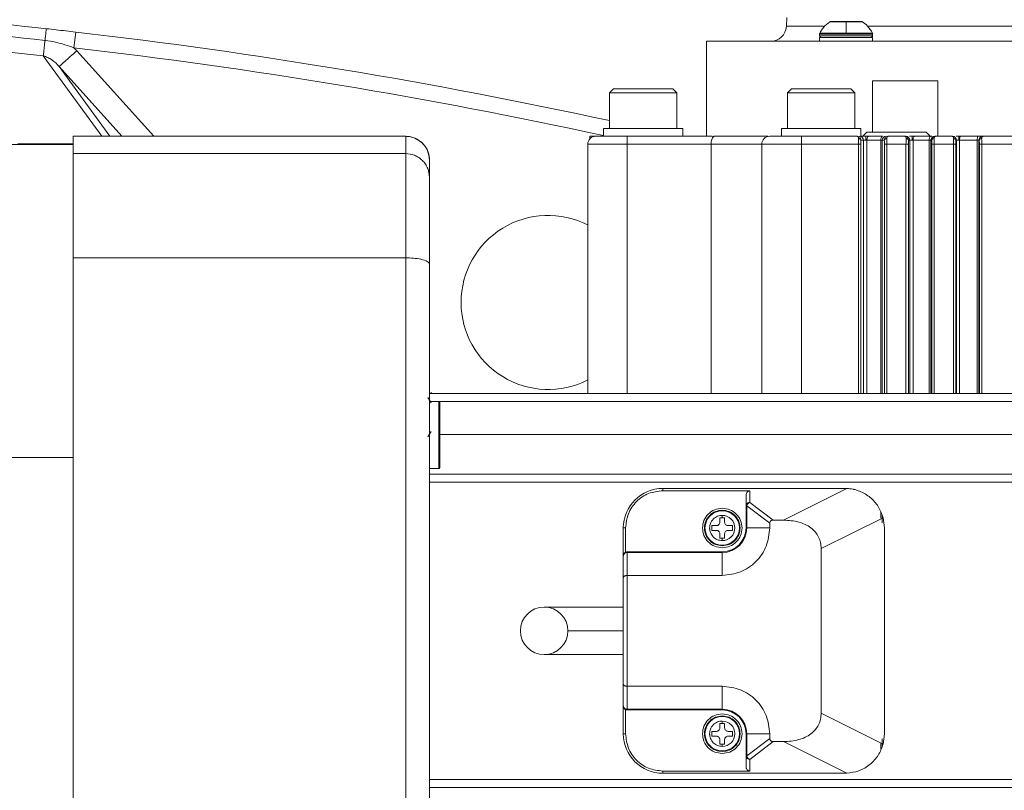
# Model space of a CAD drawing. Header units: millimetres. Extents: x 35469 to 44263, y -24881 to -16268.
# Tile 25 of 231: x 38617 to 38742, y -21928 to -21831. Entities that reach past the tile are written whole.
import ezdxf

# ---------------------------------------------------------------- set-up
doc = ezdxf.new("R2010")
doc.units = ezdxf.units.MM
doc.header["$LTSCALE"] = 0.3175
doc.layers.add('1轮廓实线层', color=7, linetype='Continuous', lineweight=18)
doc.layers.add('7标注层', color=4, linetype='Continuous', lineweight=13)
doc.styles.add('标准汉字', font='gbenor.shx', dxfattribs={"bigfont": 'gbcbig.shx'})
doc.dimstyles.new('M1：18', dxfattribs={"dimscale": 18, "dimtxt": 3.5, "dimasz": 2.5, "dimexe": 2, "dimexo": 0, "dimgap": 1.5, "dimtad": 1, "dimdec": 1, "dimdsep": 46, "dimtxsty": '标准汉字', "dimcen": 5, "dimdle": 5, "dimclrd": 1, "dimclre": 1, "dimclrt": 256, "dimadec": 4, "dimazin": 2, "dimtfac": 1, "dimtdec": 1, "dimtmove": 0, "dimatfit": 3, "dimfxl": 1, "dimtolj": 1, "dimarcsym": 0})

# ---------------------------------------------------------------- blocks, each defined once
blk = doc.blocks.new('*D47')
at = {"layer": '7标注层', "color": 1, "lineweight": -2, "ltscale": 18, "transparency": 16777216}
blk.add_line((40133.94, -21590.74), (40484.69, -21492.38), dxfattribs=at)
at = {"layer": '7标注层', "color": 1, "transparency": 16777216}
blk.add_solid([(40486.71, -21499.6), (40482.66, -21485.16), (40528.02, -21480.23)], dxfattribs=at)
at = {"layer": 'Defpoints', "color": 0, "transparency": 16777216}
for p in [(40528.02, -21480.23), (38543.98, -22036.57)]:
    blk.add_point(p, dxfattribs=at)
at = {"layer": '7标注层', "transparency": 16777216, "insert": (40227.57, -21503.73), "char_height": 63, "attachment_point": 5, "rotation": 15.664, "style": '标准汉字'}
blk.add_mtext('\\A1;R2060', dxfattribs=at)

msp = doc.modelspace()

# ---------------------------------------------------------------- linework, layer by layer
at = {"layer": '1轮廓实线层', "ltscale": 18}
for p, q in [((38714.14, -21830.577), (38714.082, -21831.684)), ((38719.634, -21831.087), (38721.633, -21831.087)), ((38720.293, -21831.014), (38720.293, -21831.087)), ((38721.633, -21831.087), (38721.633, -21831.109)), ((38721.633, -21831.087), (38723.632, -21831.087)), ((38718.787, -21831.684), (38714.082, -21831.684)), ((38719.584, -21831.109), (38721.633, -21831.109)), ((38721.633, -21831.109), (38721.633, -21832.551)), ((38721.633, -21831.109), (38723.682, -21831.109)), ((38783.665, -21831.684), (38724.354, -21831.684)), ((38624.066, -21834.392), (38624.297, -21832.406)), ((38703.983, -21833.577), (38703.983, -21845.582)), ((38718.283, -21832.676), (38718.283, -21832.879)), ((38724.983, -21832.676), (38718.283, -21832.676)), ((38718.283, -21832.879), (38721.633, -21832.879)), ((38718.283, -21833.076), (38718.283, -21833.581)), ((38718.29, -21832.612), (38724.976, -21832.612)), ((38718.31, -21832.551), (38721.633, -21832.551)), ((38721.633, -21832.551), (38724.956, -21832.551)), ((38721.633, -21832.879), (38724.983, -21832.879)), ((38724.983, -21832.879), (38724.983, -21832.676)), ((38724.983, -21833.581), (38724.983, -21833.076)), ((38624.066, -21834.392), (38624.429, -21834.765)), ((38624.429, -21834.765), (38634.166, -21845.579)), ((38620.198, -21835.428), (38627.579, -21845.579)), ((38628.587, -21845.579), (38622.204, -21836.769)), ((38630.137, -21845.579), (38622.204, -21836.769)), ((38692.236, -21839.576), (38691.733, -21840.079)), ((38700.233, -21840.079), (38699.73, -21839.576)), ((38714.736, -21839.576), (38714.233, -21840.079)), ((38722.733, -21840.079), (38722.23, -21839.576)), ((38724.979, -21845.079), (38724.979, -21838.579)), ((38733.214, -21838.579), (38733.214, -21845.579)), ((38691.733, -21840.079), (38691.733, -21844.581)), ((38700.233, -21840.079), (38691.733, -21840.079)), ((38700.233, -21844.581), (38700.233, -21840.079)), ((38714.233, -21840.079), (38714.233, -21844.581)), ((38722.733, -21840.079), (38714.233, -21840.079)), ((38722.733, -21844.581), (38722.733, -21840.079)), ((38690.983, -21844.578), (38690.983, -21845.6)), ((38700.983, -21845.6), (38700.983, -21844.578)), ((38713.483, -21844.578), (38713.483, -21845.6)), ((38723.483, -21845.404), (38723.483, -21844.578)), ((38665.983, -21845.579), (38623.983, -21845.579)), ((38623.983, -21845.579), (38623.983, -21847.766)), ((38623.983, -21845.608), (38623.983, -21846.632)), ((38665.983, -21845.581), (38665.983, -21845.579)), ((38665.983, -21845.581), (38665.983, -21847.766)), ((38689.233, -21845.576), (38689.233, -21845.918)), ((38693.983, -21845.579), (38693.983, -21846.579)), ((38704.702, -21845.579), (38693.983, -21845.579)), ((38704.92, -21845.609), (38704.702, -21845.579)), ((38723.035, -21845.579), (38715.983, -21845.579)), ((38715.983, -21845.579), (38715.983, -21846.579)), ((38723.447, -21845.596), (38723.274, -21845.579)), ((38723.447, -21845.596), (38723.481, -21845.579)), ((38723.483, -21845.6), (38723.483, -21845.404)), ((38724.236, -21845.076), (38723.732, -21845.581)), ((38724.117, -21845.579), (38724.117, -21846.079)), ((38726.239, -21845.579), (38724.48, -21845.579)), ((38729.035, -21845.579), (38726.931, -21845.579)), ((38729.18, -21845.579), (38729.035, -21845.579)), ((38729.979, -21845.579), (38729.979, -21846.079)), ((38730.271, -21845.579), (38729.979, -21845.579)), ((38732.294, -21845.579), (38730.271, -21845.579)), ((38732.234, -21845.581), (38731.73, -21845.076)), ((38732.476, -21845.579), (38732.294, -21845.579)), ((38732.931, -21845.579), (38732.826, -21845.579)), ((38735.035, -21845.579), (38732.931, -21845.579)), ((38735.076, -21845.579), (38735.035, -21845.579)), ((38735.875, -21845.579), (38735.875, -21846.079)), ((38736.095, -21845.579), (38735.875, -21845.579)), ((38738.316, -21845.579), (38736.095, -21845.579)), ((38738.93, -21845.579), (38738.922, -21845.579)), ((38744.156, -21845.579), (38738.93, -21845.579)), ((38623.983, -21846.632), (38615.908, -21846.632)), ((38623.983, -21846.54), (38616.983, -21846.54)), ((38623.983, -21846.632), (38623.983, -21886.166)), ((38693.983, -21846.579), (38688.983, -21846.579)), ((38688.983, -21846.579), (38688.983, -21878.079)), ((38688.983, -21846.579), (38688.983, -21878.079)), ((38693.983, -21846.579), (38704.574, -21846.579)), ((38693.983, -21878.079), (38693.983, -21846.579)), ((38710.983, -21846.579), (38704.574, -21846.579)), ((38704.574, -21846.579), (38704.574, -21878.079)), ((38715.983, -21846.579), (38710.983, -21846.579)), ((38710.983, -21846.579), (38710.983, -21878.079)), ((38715.983, -21846.579), (38723.198, -21846.579)), ((38715.985, -21878.079), (38715.983, -21846.579)), ((38723.498, -21846.579), (38723.198, -21846.579)), ((38723.198, -21846.579), (38723.198, -21878.079)), ((38723.498, -21878.079), (38723.498, -21846.579)), ((38723.817, -21846.079), (38723.509, -21846.079)), ((38723.817, -21846.079), (38724.117, -21846.079)), ((38723.817, -21878.079), (38723.817, -21846.079)), ((38724.117, -21846.079), (38724.253, -21846.079)), ((38724.253, -21846.079), (38724.252, -21878.079)), ((38726.023, -21846.079), (38724.253, -21846.079)), ((38726.022, -21878.079), (38726.023, -21846.079)), ((38726.023, -21846.079), (38726.194, -21846.079)), ((38726.457, -21846.079), (38726.194, -21846.079)), ((38726.194, -21846.079), (38726.194, -21878.079)), ((38726.768, -21846.579), (38726.468, -21846.579)), ((38726.468, -21846.579), (38726.468, -21878.079)), ((38726.768, -21846.579), (38729.198, -21846.579)), ((38726.768, -21878.079), (38726.768, -21846.579)), ((38729.498, -21846.579), (38729.198, -21846.579)), ((38729.198, -21846.579), (38729.198, -21878.079)), ((38729.498, -21878.079), (38729.498, -21846.579)), ((38729.679, -21846.079), (38729.509, -21846.079)), ((38729.979, -21846.079), (38729.679, -21846.079)), ((38729.679, -21878.079), (38729.679, -21846.079)), ((38730.088, -21846.079), (38729.979, -21846.079)), ((38732.127, -21846.079), (38730.088, -21846.079)), ((38730.088, -21846.079), (38730.091, -21878.079)), ((38732.326, -21846.079), (38732.127, -21846.079)), ((38732.127, -21878.079), (38732.127, -21846.079)), ((38732.457, -21846.079), (38732.326, -21846.079)), ((38732.326, -21846.079), (38732.326, -21878.079)), ((38732.768, -21846.579), (38732.468, -21846.579)), ((38732.468, -21846.579), (38732.468, -21878.079)), ((38732.768, -21846.579), (38735.198, -21846.579)), ((38732.768, -21878.079), (38732.768, -21846.579)), ((38735.498, -21846.579), (38735.198, -21846.579)), ((38735.198, -21846.579), (38735.198, -21878.079)), ((38735.498, -21878.079), (38735.498, -21846.579)), ((38735.575, -21846.079), (38735.509, -21846.079)), ((38735.875, -21846.079), (38735.575, -21846.079)), ((38735.575, -21878.079), (38735.575, -21846.079)), ((38735.957, -21846.079), (38735.875, -21846.079)), ((38738.195, -21846.079), (38735.957, -21846.079)), ((38735.957, -21846.079), (38735.957, -21878.079)), ((38738.422, -21846.079), (38738.195, -21846.079)), ((38738.195, -21878.079), (38738.195, -21846.079)), ((38738.457, -21846.079), (38738.422, -21846.079)), ((38738.422, -21846.079), (38738.422, -21878.079)), ((38738.768, -21846.579), (38738.468, -21846.579)), ((38738.468, -21846.579), (38738.468, -21878.079)), ((38738.768, -21846.579), (38769.198, -21846.579)), ((38738.768, -21878.079), (38738.768, -21846.579)), ((38623.983, -21847.766), (38665.983, -21847.766)), ((38623.983, -21847.766), (38623.983, -21860.944)), ((38665.983, -21847.766), (38665.983, -21860.944)), ((38668.983, -21848.581), (38668.983, -21850.75)), ((38668.983, -21850.75), (38668.983, -21861.731)), ((38623.983, -21860.944), (38665.983, -21860.944)), ((38623.983, -21860.944), (38623.983, -21940.507)), ((38665.983, -21860.944), (38665.983, -21940.507)), ((38668.983, -21861.731), (38668.983, -21940.975)), ((38763.483, -21878.079), (38668.983, -21878.079)), ((38669.046, -21878.079), (38697.983, -21878.079)), ((38697.983, -21878.079), (38669.046, -21878.079)), ((38669.046, -21878.079), (38697.983, -21878.079)), ((38669.304, -21878.079), (38669.145, -21877.953)), ((38697.983, -21878.079), (38723.983, -21878.079)), ((38723.983, -21878.079), (38697.983, -21878.079)), ((38669.183, -21879.272), (38668.783, -21878.579)), ((38669.072, -21879.079), (38763.483, -21879.079)), ((38670.183, -21879.081), (38669.072, -21879.081)), ((38670.183, -21887.581), (38670.183, -21879.081)), ((38670.283, -21879.181), (38670.283, -21887.481)), ((38668.783, -21883.579), (38669.183, -21882.887)), ((38763.483, -21883.279), (38670.283, -21883.279)), ((38614.996, -21886.166), (38623.983, -21886.166)), ((38623.983, -21886.166), (38623.983, -22130.328)), ((38668.983, -21887.581), (38670.183, -21887.581)), ((38697.983, -21888.279), (38668.983, -21888.279)), ((38763.483, -21888.279), (38697.983, -21888.279)), ((38668.983, -21889.279), (38763.483, -21889.279)), ((38698.483, -21890.365), (38698.483, -21890.079)), ((38721.483, -21890.079), (38698.483, -21890.079)), ((38698.483, -21890.365), (38709.483, -21890.365)), ((38709.483, -21890.365), (38709.483, -21891.84)), ((38713.725, -21894.079), (38721.714, -21890.085)), ((38721.483, -21890.079), (38721.714, -21890.085)), ((38708.983, -21890.941), (38708.983, -21892.274)), ((38709.483, -21891.84), (38712.422, -21894.079)), ((38708.983, -21892.274), (38708.983, -21895.079)), ((38709.083, -21892.274), (38711.983, -21894.484)), ((38709.083, -21892.274), (38709.083, -21895.079)), ((38726.022, -21893.854), (38726.022, -21893.127)), ((38705.983, -21893.779), (38705.683, -21893.779)), ((38705.683, -21893.779), (38705.683, -21894.053)), ((38705.683, -21894.053), (38705.683, -21894.329)), ((38705.983, -21893.779), (38705.983, -21893.482)), ((38706.283, -21893.779), (38705.983, -21893.779)), ((38706.283, -21894.053), (38706.283, -21893.779)), ((38706.283, -21894.329), (38706.283, -21894.053)), ((38711.983, -21894.484), (38711.983, -21895.079)), ((38713.725, -21894.079), (38712.422, -21894.079)), ((38718.483, -21897.688), (38726.31, -21893.775)), ((38726.194, -21893.515), (38726.194, -21894.44)), ((38726.483, -21895.079), (38726.31, -21893.775)), ((38693.483, -21895.079), (38693.769, -21895.079)), ((38693.483, -21898.579), (38693.483, -21895.079)), ((38693.769, -21898.128), (38693.769, -21895.079)), ((38705.233, -21894.779), (38704.683, -21894.779)), ((38704.683, -21894.779), (38704.683, -21895.379)), ((38704.683, -21895.379), (38705.233, -21895.379)), ((38707.283, -21894.779), (38706.733, -21894.779)), ((38706.733, -21895.379), (38707.283, -21895.379)), ((38707.283, -21895.379), (38707.283, -21894.779)), ((38708.983, -21895.079), (38709.083, -21895.079)), ((38709.083, -21895.079), (38711.983, -21895.079)), ((38726.483, -21921.079), (38726.483, -21895.079)), ((38705.683, -21895.829), (38705.683, -21896.106)), ((38705.683, -21896.106), (38705.683, -21896.379)), ((38705.683, -21896.379), (38705.983, -21896.379)), ((38705.983, -21896.677), (38705.983, -21896.379)), ((38705.983, -21896.379), (38706.283, -21896.379)), ((38706.283, -21896.106), (38706.283, -21895.829)), ((38706.283, -21896.379), (38706.283, -21896.106)), ((38693.983, -21898.079), (38693.983, -21898.179)), ((38705.983, -21898.079), (38693.983, -21898.079)), ((38693.983, -21901.079), (38693.983, -21898.179)), ((38705.983, -21898.179), (38693.983, -21898.179)), ((38705.983, -21898.179), (38705.983, -21898.079)), ((38705.983, -21901.079), (38705.983, -21898.179)), ((38718.483, -21897.688), (38718.483, -21918.471)), ((38693.483, -21901.329), (38693.483, -21898.579)), ((38693.483, -21914.829), (38693.483, -21901.329)), ((38693.983, -21915.079), (38693.983, -21901.079)), ((38705.983, -21901.079), (38693.983, -21901.079)), ((38693.475, -21905.079), (38683.483, -21905.079)), ((38693.483, -21908.079), (38686.483, -21908.079)), ((38683.483, -21911.079), (38693.491, -21911.079)), ((38693.483, -21917.579), (38693.483, -21914.829)), ((38693.983, -21915.079), (38705.983, -21915.079)), ((38693.983, -21917.979), (38693.983, -21915.079)), ((38705.983, -21917.979), (38705.983, -21915.079)), ((38693.483, -21921.079), (38693.483, -21917.579)), ((38693.769, -21921.079), (38693.769, -21918.031)), ((38693.983, -21917.979), (38705.983, -21917.979)), ((38693.983, -21917.979), (38693.983, -21918.079)), ((38693.983, -21918.079), (38705.983, -21918.079)), ((38705.983, -21918.079), (38705.983, -21917.979)), ((38718.483, -21918.471), (38726.31, -21922.384)), ((38705.983, -21919.779), (38705.683, -21919.779)), ((38705.683, -21919.779), (38705.683, -21920.053)), ((38705.683, -21920.053), (38705.683, -21920.329)), ((38705.983, -21919.779), (38705.983, -21919.482)), ((38706.283, -21919.779), (38705.983, -21919.779)), ((38706.283, -21920.053), (38706.283, -21919.779)), ((38706.283, -21920.329), (38706.283, -21920.053)), ((38693.769, -21921.079), (38693.483, -21921.079)), ((38705.233, -21920.779), (38704.683, -21920.779)), ((38704.683, -21920.779), (38704.683, -21921.379)), ((38704.683, -21921.379), (38705.233, -21921.379)), ((38705.683, -21921.829), (38705.683, -21922.106)), ((38706.283, -21922.106), (38706.283, -21921.829)), ((38707.283, -21920.779), (38706.733, -21920.779)), ((38706.733, -21921.379), (38707.283, -21921.379)), ((38707.283, -21921.379), (38707.283, -21920.779)), ((38709.083, -21921.079), (38708.983, -21921.079)), ((38708.983, -21921.079), (38708.983, -21923.885)), ((38711.983, -21921.079), (38709.083, -21921.079)), ((38709.083, -21921.079), (38709.083, -21923.885)), ((38711.983, -21921.675), (38709.083, -21923.885)), ((38711.983, -21921.675), (38711.983, -21921.079)), ((38726.194, -21921.719), (38726.194, -21922.644)), ((38726.483, -21921.079), (38726.31, -21922.384)), ((38705.683, -21922.106), (38705.683, -21922.379)), ((38705.683, -21922.379), (38705.983, -21922.379)), ((38705.983, -21922.677), (38705.983, -21922.379)), ((38705.983, -21922.379), (38706.283, -21922.379)), ((38706.283, -21922.379), (38706.283, -21922.106)), ((38712.422, -21922.079), (38709.483, -21924.319)), ((38713.725, -21922.079), (38712.422, -21922.079)), ((38713.725, -21922.079), (38721.714, -21926.074)), ((38726.021, -21923.034), (38726.021, -21922.306)), ((38708.983, -21923.885), (38709.083, -21923.885)), ((38708.983, -21923.885), (38708.983, -21925.218)), ((38709.483, -21924.319), (38709.483, -21925.794)), ((38763.483, -21926.879), (38668.983, -21926.879)), ((38698.483, -21925.794), (38698.483, -21926.079)), ((38709.483, -21925.794), (38698.483, -21925.794)), ((38698.483, -21926.079), (38721.483, -21926.079)), ((38721.483, -21926.079), (38721.714, -21926.074)), ((38668.983, -21927.879), (38763.483, -21927.879))]:
    msp.add_line(p, q, dxfattribs=at)
for centre, radius in [((38705.983, -21895.079), 2.182), ((38683.483, -21908.079), 3), ((38705.983, -21921.079), 2.182)]:
    msp.add_circle(centre, radius, dxfattribs=at)
at = {"layer": '1轮廓实线层', "lineweight": 20, "ltscale": 18}
for centre, radius, start, end in [((38544.131, -22523.773), 696, 83.694065, 87.306224), ((38544.131, -22523.773), 694.519, 83.694066, 87.306224), ((38719.689, -21831.279), 0.2, 90, 105.84084), ((38723.577, -21831.279), 0.2, 74.15916, 90), ((38544.131, -22523.773), 692.536, 83.694064, 96.305936), ((38712.085, -21831.579), 2, 270, 357), ((38544.131, -22523.773), 696, 77.756242, 83.385986), ((38718.583, -21832.676), 0.3, 167.6989, 180), ((38718.483, -21832.879), 0.2, 180, 225), ((38724.783, -21832.879), 0.2, 315, 360), ((38724.683, -21832.676), 0.3, 0, 12.3011), ((38544.131, -22523.773), 694, 77.783769, 83.385986), ((38665.983, -21848.579), 3, 0, 90), ((38689.983, -21846.579), 1, 90, 180), ((38711.983, -21846.579), 1, 90, 180), ((38723.318, -21846.079), 0.5, 359.974, 74.97458), ((38726.694, -21846.079), 0.5, 90.03931, 180.03926), ((38729.18, -21846.079), 0.5, 359.96074, 89.96069), ((38735.075, -21846.079), 0.5, 359.96074, 89.96069), ((38683.983, -21866.573), 11, 62.96431, 180), ((38683.983, -21866.573), 11, 180, 297.03569), ((38670.183, -21879.181), 0.1, 0, 90), ((38670.183, -21887.481), 0.1, 270, 0), ((38698.483, -21895.079), 5, 90, 180), ((38709.704, -21892.445), 0.644, 110.06156, 164.62345), ((38705.983, -21895.079), 1.598, 270, 90), ((38705.983, -21895.079), 3.1, 270, 0), ((38705.983, -21895.079), 3, 270, 0), ((38693.938, -21898.636), 0.458, 84.36713, 172.95249), ((38693.938, -21917.523), 0.458, 187.04751, 275.63287), ((38705.983, -21921.079), 3.1, 0, 90), ((38705.983, -21921.079), 3, 0, 90), ((38705.983, -21921.079), 1.598, 270, 90), ((38698.483, -21921.079), 5, 180, 270), ((38709.704, -21923.714), 0.644, 195.37655, 249.93844)]:
    msp.add_arc(centre, radius, start, end, dxfattribs=at)
at = {"layer": '1轮廓实线层', "ltscale": 18}
for points, knots in [([(38719.634, -21831.087), (38719.624, -21831.09), (38719.607, -21831.096), (38719.591, -21831.105), (38719.584, -21831.109)], [0, 0, 0, 0, 18591.5855771, 33199.290201, 33199.290201, 33199.290201, 33199.290201]), ([(38723.682, -21831.109), (38723.673, -21831.104), (38723.657, -21831.095), (38723.639, -21831.09), (38723.632, -21831.087)], [0, 0, 0, 0, 18589.9788385, 33196.360544, 33196.360544, 33196.360544, 33196.360544]), ([(38620.578, -21831.984), (38620.987, -21832.03), (38622.228, -21832.168), (38623.467, -21832.31), (38624.297, -21832.406)], [0, 0, 0, 0, 10974.1530928, 33266.6829851, 33266.6829851, 33266.6829851, 33266.6829851]), ([(38719.584, -21831.109), (38719.288, -21831.329), (38718.759, -21831.72), (38718.447, -21832.297), (38718.31, -21832.551)], [0, 0, 0, 0, 18589.2165551, 33195.0196943, 33195.0196943, 33195.0196943, 33195.0196943]), ([(38724.956, -21832.551), (38724.774, -21832.23), (38724.451, -21831.657), (38723.917, -21831.277), (38723.682, -21831.109)], [0, 0, 0, 0, 18587.3932827, 33191.7835865, 33191.7835865, 33191.7835865, 33191.7835865]), ([(38620.198, -21835.428), (38620.213, -21835.292), (38620.243, -21835.02), (38620.317, -21834.35), (38620.378, -21833.793), (38620.412, -21833.485), (38620.415, -21833.456)], [0, 0, 0, 0, 19004.1009638, 38008.2019275, 57012.3028913, 58963.6624753, 58963.6624753, 58963.6624753, 58963.6624753]), ([(38624.066, -21834.392), (38623.301, -21834.127), (38622.109, -21833.713), (38620.862, -21833.524), (38620.415, -21833.456)], [0, 0, 0, 0, 21335.3212768, 33259.9549603, 33259.9549603, 33259.9549603, 33259.9549603]), ([(38718.31, -21832.551), (38718.305, -21832.562), (38718.297, -21832.582), (38718.292, -21832.603), (38718.29, -21832.612)], [0, 0, 0, 0, 18587.3589948, 33191.7242525, 33191.7242525, 33191.7242525, 33191.7242525]), ([(38718.483, -21833.079), (38718.453, -21833.076), (38718.4, -21833.07), (38718.359, -21833.036), (38718.341, -21833.021)], [0, 0, 0, 0, 18585.8674612, 33188.9462669, 33188.9462669, 33188.9462669, 33188.9462669]), ([(38724.924, -21833.021), (38724.901, -21833.039), (38724.859, -21833.073), (38724.806, -21833.077), (38724.783, -21833.079)], [0, 0, 0, 0, 18583.1139794, 33184.2348625, 33184.2348625, 33184.2348625, 33184.2348625]), ([(38724.976, -21832.612), (38724.973, -21832.6), (38724.968, -21832.579), (38724.959, -21832.559), (38724.956, -21832.551)], [0, 0, 0, 0, 18584.6802764, 33186.9173049, 33186.9173049, 33186.9173049, 33186.9173049]), ([(38622.204, -21836.769), (38622.204, -21836.769), (38621.933, -21836.451), (38621.475, -21836.028), (38620.766, -21835.617), (38620.391, -21835.477), (38620.198, -21835.428), (38620.198, -21835.428)], [0, 0, 0, 0, 1.5905927, 36350.5940494, 53279.800878, 69924.9038688, 69926.4944615, 69926.4944615, 69926.4944615, 69926.4944615]), ([(38668.983, -21848.581), (38668.983, -21848.581), (38668.983, -21848.245), (38668.868, -21847.568), (38668.37, -21846.67), (38667.604, -21845.991), (38666.762, -21845.632), (38666.204, -21845.595), (38665.983, -21845.581)], [0, 0, 0, 0, 1.0790822, 18116.5118272, 36232.9738561, 54349.3583526, 72465.6446804, 84382.2692283, 84382.2692283, 84382.2692283, 84382.2692283]), ([(38689.983, -21845.579), (38689.687, -21845.579), (38689.242, -21845.579), (38689.298, -21845.579), (38689.316, -21845.579)], [0, 0, 0, 0, 22092.2772802, 33138.4159202, 33138.4159202, 33138.4159202, 33138.4159202]), ([(38704.574, -21846.579), (38704.579, -21846.474), (38704.588, -21846.257), (38704.658, -21845.973), (38704.771, -21845.729), (38704.867, -21845.652), (38704.92, -21845.609)], [0, 0, 0, 0, 13416.9093044, 27574.4606631, 41396.9750877, 58726.9436414, 58726.9436414, 58726.9436414, 58726.9436414]), ([(38711.739, -21845.579), (38710.539, -21845.579), (38708.139, -21845.579), (38705.993, -21845.579), (38704.92, -21845.579)], [0, 0, 0, 0, 16565.8094855, 33123.9554779, 33123.9554779, 33123.9554779, 33123.9554779]), ([(38723.209, -21845.865), (38723.207, -21845.826), (38723.202, -21845.743), (38723.162, -21845.654), (38723.105, -21845.592), (38723.059, -21845.584), (38723.035, -21845.579)], [0, 0, 0, 0, 13188.2027993, 27314.6320761, 42432.5335402, 58707.7367272, 58707.7367272, 58707.7367272, 58707.7367272]), ([(38723.397, -21845.753), (38723.348, -21845.705), (38723.243, -21845.604), (38723.107, -21845.588), (38723.035, -21845.579)], [0, 0, 0, 0, 15586.4181206, 33113.4456671, 33113.4456671, 33113.4456671, 33113.4456671]), ([(38723.198, -21846.579), (38723.199, -21846.451), (38723.2, -21846.254), (38723.204, -21846.018), (38723.208, -21845.917), (38723.209, -21845.865)], [0, 0, 0, 0, 21368.7537499, 32569.5551473, 44081.7087163, 44081.7087163, 44081.7087163, 44081.7087163]), ([(38723.509, -21846.079), (38723.503, -21846.053), (38723.492, -21845.998), (38723.422, -21845.927), (38723.323, -21845.877), (38723.246, -21845.869), (38723.209, -21845.865)], [0, 0, 0, 0, 14122.9750481, 29352.4358228, 44581.8966036, 58704.8716673, 58704.8716673, 58704.8716673, 58704.8716673]), ([(38723.509, -21846.079), (38723.505, -21846.022), (38723.496, -21845.899), (38723.432, -21845.804), (38723.397, -21845.753)], [0, 0, 0, 0, 15369.4522787, 33111.6562365, 33111.6562365, 33111.6562365, 33111.6562365]), ([(38724.117, -21845.579), (38724.056, -21845.579), (38723.933, -21845.579), (38723.76, -21845.579), (38723.602, -21845.579), (38723.521, -21845.579), (38723.481, -21845.579)], [0, 0, 0, 0, 14632.2237952, 29351.7260174, 43986.7714325, 58707.9821693, 58707.9821693, 58707.9821693, 58707.9821693]), ([(38724.48, -21845.579), (38724.422, -21845.579), (38724.307, -21845.579), (38724.18, -21845.579), (38724.117, -21845.579)], [0, 0, 0, 0, 16556.7869411, 33113.0553553, 33113.0553553, 33113.0553553, 33113.0553553]), ([(38724.253, -21846.079), (38724.254, -21846.045), (38724.256, -21845.977), (38724.275, -21845.852), (38724.316, -21845.717), (38724.377, -21845.627), (38724.434, -21845.586), (38724.465, -21845.582), (38724.48, -21845.579)], [0, 0, 0, 0, 11107.2806464, 21976.6146366, 42149.0583831, 62321.5021952, 73190.836301, 84298.117125, 84298.117125, 84298.117125, 84298.117125]), ([(38726.239, -21845.579), (38726.216, -21845.584), (38726.167, -21845.594), (38726.099, -21845.682), (38726.052, -21845.811), (38726.027, -21845.951), (38726.024, -21846.035), (38726.023, -21846.079)], [0, 0, 0, 0, 13790.3618467, 29611.0366503, 47248.6969092, 57911.1357997, 69676.6292068, 69676.6292068, 69676.6292068, 69676.6292068]), ([(38726.931, -21845.579), (38726.861, -21845.589), (38726.727, -21845.606), (38726.568, -21845.736), (38726.472, -21845.898), (38726.462, -21846.022), (38726.457, -21846.079)], [0, 0, 0, 0, 17332.798447, 32861.9264677, 46630.7033586, 58702.5726002, 58702.5726002, 58702.5726002, 58702.5726002]), ([(38726.757, -21845.865), (38726.72, -21845.869), (38726.643, -21845.877), (38726.544, -21845.927), (38726.473, -21845.998), (38726.462, -21846.053), (38726.457, -21846.079)], [0, 0, 0, 0, 14122.0519226, 29350.5172235, 44578.9825105, 58701.0343974, 58701.0343974, 58701.0343974, 58701.0343974]), ([(38726.931, -21845.579), (38726.907, -21845.584), (38726.861, -21845.592), (38726.804, -21845.654), (38726.764, -21845.743), (38726.759, -21845.826), (38726.757, -21845.865)], [0, 0, 0, 0, 16272.1367425, 31390.8343577, 45515.4954079, 58703.5168041, 58703.5168041, 58703.5168041, 58703.5168041]), ([(38726.757, -21845.865), (38726.758, -21845.917), (38726.762, -21846.018), (38726.766, -21846.254), (38726.767, -21846.451), (38726.768, -21846.579)], [0, 0, 0, 0, 11511.8544305, 22712.363572, 44080.5560799, 44080.5560799, 44080.5560799, 44080.5560799]), ([(38729.209, -21845.865), (38729.207, -21845.826), (38729.202, -21845.743), (38729.162, -21845.654), (38729.105, -21845.592), (38729.059, -21845.584), (38729.035, -21845.579)], [0, 0, 0, 0, 13186.4884808, 27311.0804238, 42427.0151167, 58700.100957, 58700.100957, 58700.100957, 58700.100957]), ([(38729.509, -21846.079), (38729.504, -21846.023), (38729.495, -21845.9), (38729.4, -21845.738), (38729.24, -21845.607), (38729.106, -21845.589), (38729.035, -21845.579)], [0, 0, 0, 0, 11866.1629369, 25564.2361757, 41160.4668481, 58698.5286687, 58698.5286687, 58698.5286687, 58698.5286687]), ([(38729.198, -21846.579), (38729.199, -21846.451), (38729.2, -21846.254), (38729.204, -21846.018), (38729.208, -21845.917), (38729.209, -21845.865)], [0, 0, 0, 0, 21366.9943992, 32566.8730287, 44078.0778129, 44078.0778129, 44078.0778129, 44078.0778129]), ([(38729.509, -21846.079), (38729.503, -21846.053), (38729.492, -21845.998), (38729.422, -21845.927), (38729.323, -21845.877), (38729.246, -21845.869), (38729.209, -21845.865)], [0, 0, 0, 0, 14121.1392191, 29348.620334, 44576.1014603, 58697.240709, 58697.240709, 58697.240709, 58697.240709]), ([(38729.979, -21845.579), (38729.878, -21845.579), (38729.752, -21845.579), (38729.65, -21845.579), (38729.629, -21845.579)], [0, 0, 0, 0, 26262.2505119, 33109.0898543, 33109.0898543, 33109.0898543, 33109.0898543]), ([(38730.271, -21845.579), (38730.258, -21845.582), (38730.233, -21845.586), (38730.188, -21845.627), (38730.139, -21845.717), (38730.106, -21845.852), (38730.091, -21845.977), (38730.089, -21846.045), (38730.088, -21846.079)], [0, 0, 0, 0, 11106.1106441, 21974.2996913, 42144.618491, 62314.9372907, 73183.1263378, 84289.2369819, 84289.2369819, 84289.2369819, 84289.2369819]), ([(38732.294, -21845.579), (38732.268, -21845.59), (38732.22, -21845.609), (38732.166, -21845.741), (38732.133, -21845.903), (38732.129, -21846.019), (38732.127, -21846.079)], [0, 0, 0, 0, 17009.3553365, 32528.1092229, 45196.651579, 58695.7606417, 58695.7606417, 58695.7606417, 58695.7606417]), ([(38732.931, -21845.579), (38732.861, -21845.589), (38732.727, -21845.606), (38732.568, -21845.736), (38732.472, -21845.898), (38732.462, -21846.022), (38732.457, -21846.079)], [0, 0, 0, 0, 17330.556201, 32857.6755793, 46624.6718373, 58694.9802564, 58694.9802564, 58694.9802564, 58694.9802564]), ([(38732.457, -21846.079), (38732.462, -21846.053), (38732.473, -21845.998), (38732.544, -21845.927), (38732.643, -21845.877), (38732.72, -21845.869), (38732.757, -21845.865)], [0, 0, 0, 0, 14120.1340148, 29346.533409, 44572.961606, 58693.0638756, 58693.0638756, 58693.0638756, 58693.0638756]), ([(38732.931, -21845.579), (38732.907, -21845.584), (38732.861, -21845.592), (38732.804, -21845.654), (38732.764, -21845.743), (38732.759, -21845.826), (38732.757, -21845.865)], [0, 0, 0, 0, 16270.0331387, 31386.776262, 45509.6113181, 58695.9278216, 58695.9278216, 58695.9278216, 58695.9278216]), ([(38732.757, -21845.865), (38732.758, -21845.917), (38732.762, -21846.018), (38732.766, -21846.254), (38732.767, -21846.451), (38732.768, -21846.579)], [0, 0, 0, 0, 11510.9161152, 22710.5123188, 44076.963135, 44076.963135, 44076.963135, 44076.963135]), ([(38735.209, -21845.865), (38735.207, -21845.826), (38735.202, -21845.743), (38735.162, -21845.654), (38735.105, -21845.592), (38735.059, -21845.584), (38735.035, -21845.579)], [0, 0, 0, 0, 13184.7904321, 27307.5635566, 42421.5517257, 58692.5421034, 58692.5421034, 58692.5421034, 58692.5421034]), ([(38735.509, -21846.079), (38735.504, -21846.023), (38735.495, -21845.9), (38735.4, -21845.738), (38735.24, -21845.607), (38735.106, -21845.589), (38735.035, -21845.579)], [0, 0, 0, 0, 11864.6354734, 25560.9454401, 41155.1685042, 58690.9727584, 58690.9727584, 58690.9727584, 58690.9727584]), ([(38735.292, -21845.668), (38735.277, -21845.66), (38735.233, -21845.635), (38735.18, -21845.639), (38735.144, -21845.641)], [0, 0, 0, 0, 11412.7392832, 33104.9340686, 33104.9340686, 33104.9340686, 33104.9340686]), ([(38735.198, -21846.579), (38735.199, -21846.451), (38735.2, -21846.254), (38735.204, -21846.018), (38735.208, -21845.917), (38735.209, -21845.865)], [0, 0, 0, 0, 21365.2651939, 32564.2374306, 44074.5106269, 44074.5106269, 44074.5106269, 44074.5106269]), ([(38735.509, -21846.079), (38735.503, -21846.053), (38735.492, -21845.998), (38735.422, -21845.927), (38735.323, -21845.877), (38735.246, -21845.869), (38735.209, -21845.865)], [0, 0, 0, 0, 14119.3219003, 29344.8433159, 44570.364743, 58689.6866731, 58689.6866731, 58689.6866731, 58689.6866731]), ([(38735.875, -21845.579), (38735.774, -21845.579), (38735.647, -21845.579), (38735.546, -21845.579), (38735.525, -21845.579)], [0, 0, 0, 0, 26258.8980597, 33104.9259414, 33104.9259414, 33104.9259414, 33104.9259414]), ([(38736.095, -21845.579), (38736.085, -21845.582), (38736.066, -21845.586), (38736.032, -21845.627), (38735.995, -21845.717), (38735.97, -21845.852), (38735.959, -21845.977), (38735.958, -21846.045), (38735.957, -21846.079)], [0, 0, 0, 0, 11104.7210158, 21971.550204, 42139.3452357, 62307.1402673, 73173.9694555, 84278.6904713, 84278.6904713, 84278.6904713, 84278.6904713]), ([(38738.316, -21845.579), (38738.307, -21845.582), (38738.291, -21845.586), (38738.261, -21845.627), (38738.228, -21845.717), (38738.206, -21845.852), (38738.197, -21845.977), (38738.196, -21846.045), (38738.195, -21846.079)], [0, 0, 0, 0, 11104.1945183, 21970.5084879, 42137.3473232, 62304.1861585, 73170.5001281, 84274.6946464, 84274.6946464, 84274.6946464, 84274.6946464]), ([(38738.922, -21845.579), (38738.91, -21845.579), (38738.887, -21845.579), (38738.746, -21845.579), (38738.558, -21845.579), (38738.396, -21845.579), (38738.316, -21845.579)], [0, 0, 0, 0, 14977.8168162, 29428.4118247, 44105.0169845, 58689.4346421, 58689.4346421, 58689.4346421, 58689.4346421]), ([(38738.922, -21845.579), (38738.88, -21845.583), (38738.78, -21845.59), (38738.656, -21845.649), (38738.555, -21845.734), (38738.486, -21845.827), (38738.433, -21845.944), (38738.426, -21846.033), (38738.422, -21846.079)], [0, 0, 0, 0, 13607.6796296, 32151.8137754, 43322.7391271, 55734.4703772, 69385.3477557, 84273.5413815, 84273.5413815, 84273.5413815, 84273.5413815]), ([(38738.93, -21845.579), (38738.862, -21845.588), (38738.735, -21845.605), (38738.578, -21845.726), (38738.474, -21845.887), (38738.462, -21846.017), (38738.457, -21846.079)], [0, 0, 0, 0, 16853.9979096, 31297.8696193, 45721.2335183, 58687.5708994, 58687.5708994, 58687.5708994, 58687.5708994]), ([(38738.757, -21845.865), (38738.72, -21845.869), (38738.643, -21845.877), (38738.544, -21845.927), (38738.473, -21845.998), (38738.462, -21846.053), (38738.457, -21846.079)], [0, 0, 0, 0, 14118.4180409, 29342.9647555, 44567.5114564, 58685.9294617, 58685.9294617, 58685.9294617, 58685.9294617]), ([(38738.93, -21845.579), (38738.908, -21845.583), (38738.863, -21845.591), (38738.806, -21845.651), (38738.764, -21845.742), (38738.759, -21845.824), (38738.757, -21845.865)], [0, 0, 0, 0, 15109.7628555, 31299.7457207, 45089.5256575, 58688.4391583, 58688.4391583, 58688.4391583, 58688.4391583]), ([(38738.757, -21845.865), (38738.758, -21845.917), (38738.762, -21846.018), (38738.766, -21846.254), (38738.767, -21846.451), (38738.768, -21846.579)], [0, 0, 0, 0, 11509.9939819, 22708.6932876, 44073.4339266, 44073.4339266, 44073.4339266, 44073.4339266]), ([(38723.509, -21846.079), (38723.506, -21846.152), (38723.501, -21846.261), (38723.498, -21846.44), (38723.498, -21846.533), (38723.498, -21846.579)], [0, 0, 0, 0, 21987.4500289, 33011.5702389, 44080.730113, 44080.730113, 44080.730113, 44080.730113]), ([(38726.468, -21846.579), (38726.467, -21846.487), (38726.467, -21846.348), (38726.462, -21846.183), (38726.459, -21846.114), (38726.457, -21846.079)], [0, 0, 0, 0, 21979.0190351, 33034.843791, 44079.1471846, 44079.1471846, 44079.1471846, 44079.1471846]), ([(38729.509, -21846.079), (38729.506, -21846.152), (38729.501, -21846.261), (38729.498, -21846.44), (38729.498, -21846.533), (38729.498, -21846.579)], [0, 0, 0, 0, 21985.6410529, 33008.8542744, 44077.1034541, 44077.1034541, 44077.1034541, 44077.1034541]), ([(38732.457, -21846.079), (38732.459, -21846.114), (38732.462, -21846.183), (38732.467, -21846.348), (38732.467, -21846.487), (38732.468, -21846.579)], [0, 0, 0, 0, 11043.5834816, 22098.6875747, 44076.2739293, 44076.2739293, 44076.2739293, 44076.2739293]), ([(38735.498, -21846.579), (38735.498, -21846.533), (38735.498, -21846.44), (38735.501, -21846.261), (38735.506, -21846.152), (38735.509, -21846.079)], [0, 0, 0, 0, 11067.2802287, 22089.5284416, 44073.2447989, 44073.2447989, 44073.2447989, 44073.2447989]), ([(38738.457, -21846.079), (38738.459, -21846.114), (38738.462, -21846.183), (38738.467, -21846.348), (38738.467, -21846.487), (38738.468, -21846.579)], [0, 0, 0, 0, 11073.3121946, 22097.5408069, 44072.7416182, 44072.7416182, 44072.7416182, 44072.7416182]), ([(38665.983, -21847.766), (38666.36, -21847.806), (38666.941, -21847.867), (38667.639, -21848.239), (38668.12, -21848.625), (38668.507, -21849.103), (38668.881, -21849.797), (38668.943, -21850.375), (38668.983, -21850.75)], [0, 0, 0, 0, 20200.4513263, 31074.7082875, 42179.7325829, 53284.7568792, 64159.0138426, 84359.4651744, 84359.4651744, 84359.4651744, 84359.4651744]), ([(38668.983, -21861.731), (38668.93, -21861.62), (38668.82, -21861.387), (38668.008, -21861.123), (38666.999, -21860.969), (38666.313, -21860.952), (38665.983, -21860.944)], [0, 0, 0, 0, 15843.3071155, 32970.8341564, 46296.066796, 58622.1750859, 58622.1750859, 58622.1750859, 58622.1750859]), ([(38709.483, -21890.365), (38709.451, -21890.367), (38709.387, -21890.371), (38709.294, -21890.404), (38709.205, -21890.458), (38709.109, -21890.548), (38709.037, -21890.667), (38708.991, -21890.808), (38708.986, -21890.895), (38708.983, -21890.941)], [0, 0, 0, 0, 10547.2033496, 21521.4000188, 33034.4517258, 45183.3367018, 65529.2672235, 78965.7309242, 94568.0398092, 94568.0398092, 94568.0398092, 94568.0398092]), ([(38721.714, -21890.085), (38721.982, -21890.108), (38722.25, -21890.131), (38722.516, -21890.187), (38722.535, -21890.191), (38722.606, -21890.207), (38722.876, -21890.271), (38723.628, -21890.515), (38724.707, -21891.157), (38725.781, -21892.337), (38726.132, -21893.291), (38726.31, -21893.775)], [0, 0, 0, 0, 15310.6580175, 15344.7227277, 15630.3336278, 16439.1195862, 19523.9039787, 31555.3084908, 61739.0149264, 90463.0374081, 119939.2386953, 119939.2386953, 119939.2386953, 119939.2386953]), ([(38709.083, -21892.274), (38709.084, -21892.242), (38709.087, -21892.176), (38709.112, -21892.08), (38709.15, -21891.988), (38709.188, -21891.938), (38709.207, -21891.912)], [0, 0, 0, 0, 13875.0536388, 28392.7859587, 43289.1438748, 58255.0903425, 58255.0903425, 58255.0903425, 58255.0903425]), ([(38705.983, -21893.482), (38705.885, -21893.487), (38705.693, -21893.497), (38705.501, -21893.553), (38705.405, -21893.59), (38705.397, -21893.593), (38705.295, -21893.632), (38705.101, -21893.735), (38704.871, -21893.921), (38704.656, -21894.167), (38704.445, -21894.537), (38704.407, -21894.879), (38704.385, -21895.079)], [0, 0, 0, 0, 15678.3105893, 30985.2491756, 31922.4957473, 32259.1071462, 32301.5382368, 49609.8258578, 67285.4201754, 79580.6432713, 102266.5061565, 134419.0681926, 134419.0681926, 134419.0681926, 134419.0681926]), ([(38705.683, -21894.329), (38705.676, -21894.388), (38705.663, -21894.506), (38705.559, -21894.655), (38705.409, -21894.759), (38705.292, -21894.773), (38705.233, -21894.779)], [0, 0, 0, 0, 14587.7527565, 29117.1300585, 43646.5073604, 58234.2601169, 58234.2601169, 58234.2601169, 58234.2601169]), ([(38706.733, -21894.779), (38706.674, -21894.773), (38706.556, -21894.759), (38706.407, -21894.655), (38706.303, -21894.506), (38706.29, -21894.388), (38706.283, -21894.329)], [0, 0, 0, 0, 14587.341757, 29116.309704, 43645.277651, 58232.6194078, 58232.6194078, 58232.6194078, 58232.6194078]), ([(38711.983, -21894.484), (38711.989, -21894.428), (38711.997, -21894.345), (38712.051, -21894.249), (38712.12, -21894.169), (38712.245, -21894.094), (38712.36, -21894.085), (38712.422, -21894.079)], [0, 0, 0, 0, 17338.6138512, 25544.7820404, 33635.0039337, 50127.0898691, 69115.642481, 69115.642481, 69115.642481, 69115.642481]), ([(38713.725, -21894.079), (38714.379, -21894.12), (38715.598, -21894.196), (38716.974, -21894.836), (38717.76, -21895.57), (38718.176, -21896.205), (38718.437, -21896.922), (38718.467, -21897.429), (38718.483, -21897.688)], [0, 0, 0, 0, 24467.8943958, 45602.8881645, 55287.9499081, 64581.3046214, 73882.3907535, 83575.7715619, 83575.7715619, 83575.7715619, 83575.7715619]), ([(38704.385, -21895.079), (38704.385, -21895.099), (38704.386, -21895.151), (38704.392, -21895.241), (38704.403, -21895.32), (38704.412, -21895.37), (38704.415, -21895.384), (38704.434, -21895.483), (38704.493, -21895.684), (38704.64, -21895.965), (38704.911, -21896.296), (38705.358, -21896.606), (38705.776, -21896.654), (38705.983, -21896.677)], [0, 0, 0, 0, 3402.2942634, 9144.283374, 15615.8366792, 17333.4359722, 17957.1936201, 18038.5498776, 34970.2794061, 54273.1186371, 72823.3717102, 109389.2732459, 145265.0481892, 145265.0481892, 145265.0481892, 145265.0481892]), ([(38705.233, -21895.379), (38705.292, -21895.386), (38705.409, -21895.4), (38705.559, -21895.504), (38705.663, -21895.653), (38705.676, -21895.771), (38705.683, -21895.829)], [0, 0, 0, 0, 14585.3492617, 29112.3326868, 43639.3161119, 58224.6653736, 58224.6653736, 58224.6653736, 58224.6653736]), ([(38706.283, -21895.829), (38706.29, -21895.771), (38706.303, -21895.653), (38706.407, -21895.504), (38706.556, -21895.4), (38706.674, -21895.386), (38706.733, -21895.379)], [0, 0, 0, 0, 14584.9384067, 29111.512621, 43638.0868354, 58223.0252422, 58223.0252422, 58223.0252422, 58223.0252422]), ([(38693.483, -21901.329), (38693.491, -21901.295), (38693.507, -21901.229), (38693.608, -21901.158), (38693.712, -21901.117), (38693.799, -21901.095), (38693.89, -21901.082), (38693.952, -21901.08), (38693.983, -21901.079)], [0, 0, 0, 0, 23117.1316638, 44392.7057246, 54811.5690444, 64766.663312, 74321.6669628, 83548.5520495, 83548.5520495, 83548.5520495, 83548.5520495]), ([(38693.483, -21914.829), (38693.491, -21914.864), (38693.507, -21914.93), (38693.608, -21915.001), (38693.712, -21915.041), (38693.799, -21915.063), (38693.89, -21915.077), (38693.952, -21915.079), (38693.983, -21915.079)], [0, 0, 0, 0, 23061.3342621, 44285.5558553, 54679.2713524, 64610.3371891, 74142.2781011, 83346.8924238, 83346.8924238, 83346.8924238, 83346.8924238]), ([(38718.483, -21918.471), (38718.467, -21918.73), (38718.437, -21919.237), (38718.176, -21919.954), (38717.76, -21920.589), (38716.974, -21921.323), (38715.598, -21921.963), (38714.379, -21922.039), (38713.725, -21922.079)], [0, 0, 0, 0, 9655.5226835, 18914.3276911, 28174.2168427, 37812.572951, 58858.2891366, 83222.8272455, 83222.8272455, 83222.8272455, 83222.8272455]), ([(38705.983, -21919.482), (38705.885, -21919.487), (38705.693, -21919.497), (38705.501, -21919.553), (38705.405, -21919.59), (38705.397, -21919.593), (38705.295, -21919.632), (38705.101, -21919.735), (38704.871, -21919.921), (38704.656, -21920.167), (38704.445, -21920.537), (38704.407, -21920.879), (38704.385, -21921.079)], [0, 0, 0, 0, 15607.375816, 30845.0598598, 31778.0659637, 32113.154402, 32155.393518, 49385.3717159, 66980.994772, 79220.5895051, 101803.8127186, 133810.9040622, 133810.9040622, 133810.9040622, 133810.9040622]), ([(38705.683, -21920.329), (38705.676, -21920.388), (38705.663, -21920.506), (38705.559, -21920.655), (38705.409, -21920.759), (38705.292, -21920.773), (38705.233, -21920.779)], [0, 0, 0, 0, 14521.7596796, 28985.4079875, 43449.0562954, 57970.815975, 57970.815975, 57970.815975, 57970.815975]), ([(38706.733, -21920.779), (38706.674, -21920.773), (38706.556, -21920.759), (38706.407, -21920.655), (38706.303, -21920.506), (38706.29, -21920.388), (38706.283, -21920.329)], [0, 0, 0, 0, 14521.3542498, 28984.5987502, 43447.8432505, 57969.1975001, 57969.1975001, 57969.1975001, 57969.1975001]), ([(38704.385, -21921.079), (38704.385, -21921.099), (38704.386, -21921.151), (38704.392, -21921.241), (38704.403, -21921.32), (38704.412, -21921.37), (38704.415, -21921.384), (38704.434, -21921.483), (38704.493, -21921.684), (38704.64, -21921.965), (38704.911, -21922.296), (38705.358, -21922.606), (38705.776, -21922.654), (38705.983, -21922.677)], [0, 0, 0, 0, 3386.9822312, 9103.1296116, 15545.5577558, 17255.4270082, 17876.3774384, 17957.3675519, 34812.8959911, 54028.8629761, 72495.6308079, 108896.9678464, 144611.2842003, 144611.2842003, 144611.2842003, 144611.2842003]), ([(38705.233, -21921.379), (38705.292, -21921.386), (38705.409, -21921.4), (38705.559, -21921.504), (38705.663, -21921.653), (38705.676, -21921.771), (38705.683, -21921.829)], [0, 0, 0, 0, 14519.3578828, 28980.6140051, 43441.8701274, 57961.2280101, 57961.2280101, 57961.2280101, 57961.2280101]), ([(38706.283, -21921.829), (38706.29, -21921.771), (38706.303, -21921.653), (38706.407, -21921.504), (38706.556, -21921.4), (38706.674, -21921.386), (38706.733, -21921.379)], [0, 0, 0, 0, 14518.9525992, 28979.8050598, 43440.6575203, 57959.6101196, 57959.6101196, 57959.6101196, 57959.6101196]), ([(38711.983, -21921.675), (38711.986, -21921.72), (38711.992, -21921.809), (38712.038, -21921.884), (38712.061, -21921.92)], [0, 0, 0, 0, 16762.6077915, 32686.1514886, 32686.1514886, 32686.1514886, 32686.1514886]), ([(38712.061, -21921.92), (38712.082, -21921.943), (38712.124, -21921.991), (38712.211, -21922.04), (38712.311, -21922.074), (38712.384, -21922.078), (38712.422, -21922.079)], [0, 0, 0, 0, 13124.1296398, 26896.8389083, 41965.7729559, 57948.186805, 57948.186805, 57948.186805, 57948.186805]), ([(38726.31, -21922.384), (38726.133, -21922.867), (38725.784, -21923.819), (38724.686, -21925.02), (38723.305, -21925.856), (38722.228, -21926.004), (38721.714, -21926.074)], [0, 0, 0, 0, 14206.9494188, 28043.8949362, 43667.9413431, 57903.1564706, 57903.1564706, 57903.1564706, 57903.1564706]), ([(38708.983, -21925.218), (38708.986, -21925.264), (38708.991, -21925.351), (38709.037, -21925.492), (38709.109, -21925.611), (38709.205, -21925.701), (38709.294, -21925.754), (38709.387, -21925.788), (38709.451, -21925.792), (38709.483, -21925.794)], [0, 0, 0, 0, 15500.6741193, 28853.4206195, 49085.7801137, 61157.3584876, 72599.4427795, 83508.5566359, 93995.9589424, 93995.9589424, 93995.9589424, 93995.9589424])]:
    msp.add_open_spline(points, degree=3, knots=knots, dxfattribs=at)
for points in [[(38721.633, -21831.079), (38721.58, -21831.079), (38721.476, -21831.079), (38721.343, -21831.079), (38721.251, -21831.079), (38721.239, -21831.079), (38721.233, -21831.079)], [(38722.033, -21831.079), (38722.027, -21831.079), (38722.015, -21831.079), (38721.922, -21831.079), (38721.79, -21831.079), (38721.685, -21831.079), (38721.633, -21831.079)], [(38620.415, -21833.456), (38620.438, -21833.252), (38620.483, -21832.844), (38620.536, -21832.37), (38620.571, -21832.046), (38620.576, -21832.005), (38620.578, -21831.984)], [(38802.522, -21833.579), (38801.97, -21833.579), (38800.867, -21833.579), (38798.34, -21833.579), (38795.217, -21833.579), (38791.479, -21833.579), (38787.199, -21833.579), (38782.433, -21833.579), (38777.254, -21833.579), (38771.734, -21833.579), (38765.956, -21833.579), (38760.004, -21833.579), (38753.964, -21833.579), (38747.924, -21833.579), (38741.972, -21833.579), (38736.196, -21833.579), (38730.678, -21833.579), (38725.501, -21833.579), (38720.738, -21833.579), (38716.46, -21833.579), (38712.729, -21833.579), (38709.6, -21833.579), (38707.114, -21833.579), (38705.326, -21833.579), (38704.194, -21833.579), (38704.053, -21833.579), (38703.983, -21833.579)], [(38724.983, -21833.079), (38724.932, -21833.079), (38724.832, -21833.079), (38724.057, -21833.079), (38722.95, -21833.079), (38721.633, -21833.079), (38720.316, -21833.079), (38719.209, -21833.079), (38718.434, -21833.079), (38718.333, -21833.079), (38718.283, -21833.079)], [(38622.204, -21836.769), (38622.252, -21836.726), (38622.348, -21836.64), (38622.868, -21836.171), (38623.587, -21835.524), (38624.148, -21835.018), (38624.429, -21834.765)], [(38695.983, -21839.579), (38695.492, -21839.579), (38694.509, -21839.579), (38693.269, -21839.579), (38692.402, -21839.579), (38692.289, -21839.579), (38692.233, -21839.579)], [(38699.733, -21839.579), (38699.677, -21839.579), (38699.564, -21839.579), (38698.697, -21839.579), (38697.457, -21839.579), (38696.474, -21839.579), (38695.983, -21839.579)], [(38718.483, -21839.579), (38717.992, -21839.579), (38717.009, -21839.579), (38715.769, -21839.579), (38714.902, -21839.579), (38714.789, -21839.579), (38714.733, -21839.579)], [(38722.233, -21839.579), (38722.177, -21839.579), (38722.064, -21839.579), (38721.197, -21839.579), (38719.957, -21839.579), (38718.974, -21839.579), (38718.483, -21839.579)], [(38724.979, -21838.579), (38726.295, -21838.579), (38728.926, -21838.579), (38731.785, -21838.579), (38733.214, -21838.579)], [(38695.983, -21844.579), (38695.328, -21844.579), (38694.017, -21844.579), (38692.365, -21844.579), (38691.208, -21844.579), (38691.058, -21844.579), (38690.983, -21844.579)], [(38700.983, -21844.579), (38700.908, -21844.579), (38700.757, -21844.579), (38699.601, -21844.579), (38697.948, -21844.579), (38696.638, -21844.579), (38695.983, -21844.579)], [(38718.483, -21844.579), (38717.828, -21844.579), (38716.517, -21844.579), (38714.865, -21844.579), (38713.708, -21844.579), (38713.558, -21844.579), (38713.483, -21844.579)], [(38723.483, -21844.579), (38723.408, -21844.579), (38723.257, -21844.579), (38722.101, -21844.579), (38720.448, -21844.579), (38719.138, -21844.579), (38718.483, -21844.579)], [(38693.983, -21845.579), (38693.459, -21845.579), (38692.41, -21845.579), (38691.088, -21845.579), (38690.163, -21845.579), (38690.043, -21845.579), (38689.983, -21845.579)], [(38715.983, -21845.579), (38715.459, -21845.579), (38714.41, -21845.579), (38713.088, -21845.579), (38712.163, -21845.579), (38712.043, -21845.579), (38711.983, -21845.579)], [(38727.983, -21845.079), (38727.492, -21845.079), (38726.509, -21845.079), (38725.269, -21845.079), (38724.402, -21845.079), (38724.289, -21845.079), (38724.233, -21845.079)], [(38731.733, -21845.079), (38731.677, -21845.079), (38731.564, -21845.079), (38730.697, -21845.079), (38729.457, -21845.079), (38728.474, -21845.079), (38727.983, -21845.079)], [(38732.826, -21845.579), (38732.76, -21845.587), (38732.629, -21845.602), (38732.464, -21845.718), (38732.349, -21845.883), (38732.334, -21846.014), (38732.326, -21846.079)], [(38693.769, -21895.079), (38693.839, -21894.462), (38693.981, -21893.226), (38695.071, -21891.668), (38696.63, -21890.578), (38697.865, -21890.436), (38698.483, -21890.365)], [(38708.983, -21892.274), (38708.986, -21892.239), (38708.992, -21892.167), (38709.039, -21892.067), (38709.109, -21891.978), (38709.174, -21891.934), (38709.207, -21891.912)], [(38709.207, -21891.912), (38709.25, -21891.891), (38709.336, -21891.85), (38709.434, -21891.843), (38709.483, -21891.84)], [(38703.483, -21895.079), (38703.52, -21894.752), (38703.596, -21894.097), (38704.174, -21893.27), (38705, -21892.692), (38705.655, -21892.617), (38705.983, -21892.579)], [(38705.983, -21897.329), (38705.688, -21897.296), (38705.099, -21897.228), (38704.351, -21896.708), (38703.85, -21895.964), (38703.674, -21895.079), (38703.85, -21894.195), (38704.351, -21893.451), (38705.099, -21892.931), (38705.688, -21892.863), (38705.983, -21892.829)], [(38705.983, -21892.579), (38706.311, -21892.617), (38706.966, -21892.692), (38707.792, -21893.27), (38708.37, -21894.097), (38708.445, -21894.752), (38708.483, -21895.079)], [(38705.983, -21892.829), (38706.277, -21892.863), (38706.866, -21892.931), (38707.615, -21893.451), (38708.116, -21894.195), (38708.291, -21895.079), (38708.116, -21895.964), (38707.615, -21896.708), (38706.866, -21897.228), (38706.277, -21897.296), (38705.983, -21897.329)], [(38709.083, -21892.274), (38709.054, -21892.274), (38708.996, -21892.274), (38708.987, -21892.274), (38708.983, -21892.274)], [(38705.983, -21897.579), (38705.655, -21897.542), (38705, -21897.467), (38704.174, -21896.889), (38703.596, -21896.062), (38703.52, -21895.407), (38703.483, -21895.079)], [(38711.983, -21895.079), (38711.893, -21895.866), (38711.712, -21897.438), (38710.325, -21899.421), (38708.342, -21900.809), (38706.769, -21900.989), (38705.983, -21901.079)], [(38708.483, -21895.079), (38708.445, -21895.407), (38708.37, -21896.062), (38707.792, -21896.889), (38706.966, -21897.467), (38706.311, -21897.542), (38705.983, -21897.579)], [(38693.483, -21898.579), (38693.49, -21898.514), (38693.505, -21898.383), (38693.621, -21898.218), (38693.786, -21898.102), (38693.917, -21898.087), (38693.983, -21898.079)], [(38705.983, -21915.079), (38706.769, -21915.17), (38708.342, -21915.35), (38710.325, -21916.738), (38711.712, -21918.721), (38711.893, -21920.293), (38711.983, -21921.079)], [(38693.983, -21918.079), (38693.917, -21918.072), (38693.786, -21918.057), (38693.621, -21917.941), (38693.505, -21917.776), (38693.49, -21917.645), (38693.483, -21917.579)], [(38703.483, -21921.079), (38703.52, -21920.752), (38703.596, -21920.097), (38704.174, -21919.27), (38705, -21918.692), (38705.655, -21918.617), (38705.983, -21918.579)], [(38705.983, -21923.329), (38705.688, -21923.296), (38705.099, -21923.228), (38704.351, -21922.708), (38703.85, -21921.964), (38703.674, -21921.079), (38703.85, -21920.195), (38704.351, -21919.451), (38705.099, -21918.931), (38705.688, -21918.863), (38705.983, -21918.829)], [(38705.983, -21918.579), (38706.311, -21918.617), (38706.966, -21918.692), (38707.792, -21919.27), (38708.37, -21920.097), (38708.445, -21920.752), (38708.483, -21921.079)], [(38705.983, -21918.829), (38706.277, -21918.863), (38706.866, -21918.931), (38707.615, -21919.451), (38708.116, -21920.195), (38708.291, -21921.079), (38708.116, -21921.964), (38707.615, -21922.708), (38706.866, -21923.228), (38706.277, -21923.296), (38705.983, -21923.329)], [(38698.483, -21925.794), (38697.865, -21925.723), (38696.63, -21925.581), (38695.071, -21924.491), (38693.981, -21922.933), (38693.839, -21921.697), (38693.769, -21921.079)], [(38705.983, -21923.579), (38705.655, -21923.542), (38705, -21923.467), (38704.174, -21922.889), (38703.596, -21922.062), (38703.52, -21921.407), (38703.483, -21921.079)], [(38708.483, -21921.079), (38708.445, -21921.407), (38708.37, -21922.062), (38707.792, -21922.889), (38706.966, -21923.467), (38706.311, -21923.542), (38705.983, -21923.579)], [(38709.483, -21924.319), (38709.417, -21924.312), (38709.286, -21924.299), (38709.121, -21924.199), (38709.005, -21924.055), (38708.99, -21923.941), (38708.983, -21923.885)]]:
    msp.add_open_spline(points, degree=3, dxfattribs=at)
at = {"layer": '7标注层', "ltscale": 18}
msp.add_arc((38543.983, -22036.573), 567.193, 193, 167, dxfattribs=at)

# ---------------------------------------------------------------- dimensions: what is measured, and where the dimension line sits
dim = msp.add_radius_dim(center=(38543.983, -22036.573), mpoint=(40528.018, -21480.233), text='R2060', dimstyle='M1：18', override={"dimsah": 1, "dimtzin": 8}, dxfattribs=at)
dim.commit()
dim.dimension.update_dxf_attribs({"geometry": '*D47', "text_midpoint": (40243.362, -21560.053), "dimtype": 164})

doc.saveas('drawing.dxf')
